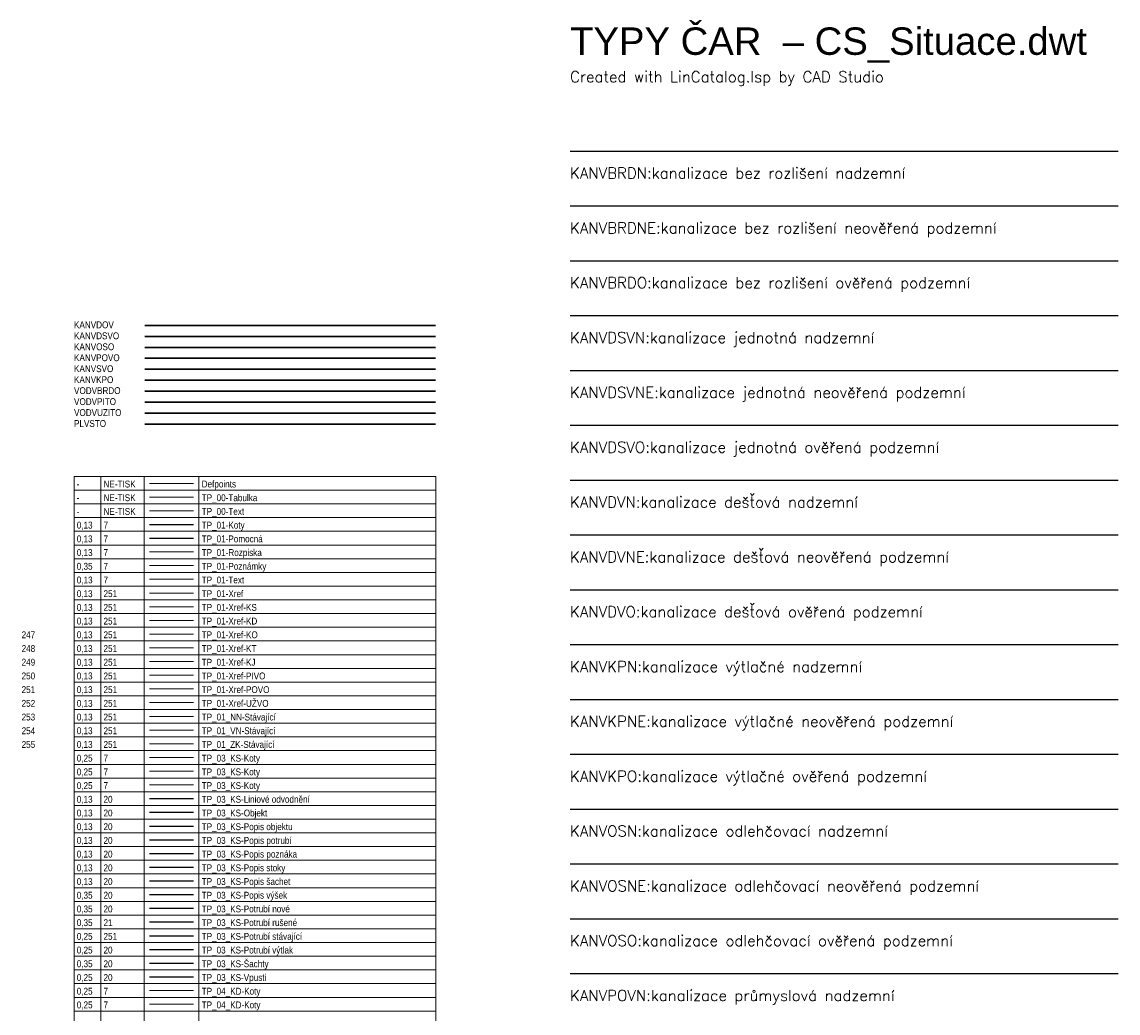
# Paper-space layout 'TP' of a CAD drawing. Header units: metres. Extents: x 616 to 1245, y -264 to 475.
# Tile 6 of 6: x 1045 to 1245, y 294 to 475. Entities that reach past the tile are written whole.
import ezdxf

# ---------------------------------------------------------------- set-up
doc = ezdxf.new("R2010")
doc.units = ezdxf.units.M
doc.layers.get('Defpoints').update_dxf_attribs({"color": 6, "lineweight": 5})
doc.layers.add('TP_00_Tabulka', color=7, linetype='Continuous', lineweight=5, plot=False)
doc.layers.add('TP_00_Text', color=7, linetype='Continuous', lineweight=5, plot=False)
for name, color, linetype in [('TP_01_Koty', 7, 'Continuous'), ('TP_01_Pomocná', 7, 'Continuous'), ('TP_03_KS-Liniové odvodnění', 20, 'Continuous'), ('TP_03_KS-Objekt', 20, 'Continuous'), ('TP_03_KS-Popis objektu', 20, 'Continuous'), ('TP_03_KS-Popis potrubí', 20, 'Continuous'), ('TP_03_KS-Popis poznámka', 20, 'Continuous'), ('TP_03_KS-Popis stoky', 20, 'Continuous'), ('TP_03_KS-Popis výšek', 20, 'Continuous'), ('TP_03_KS-Popis šachet', 20, 'Continuous'), ('TP_03_KS-Potrubí nové', 20, 'KANVSVO'), ('TP_03_KS-Potrubí rušené', 20, 'KANVSVO'), ('TP_03_KS-Potrubí stavající', 251, 'KANVSVO'), ('TP_03_KS-Potrubí výtlak', 20, 'KANVKPO'), ('TP_03_KS-Vpusti', 20, 'Continuous'), ('TP_03_KS-Šachty', 20, 'Continuous')]:
    doc.layers.add(name, color=color, linetype=linetype)
for name, color, linetype, lineweight in [('TP_01_Poznámky', 7, 'Continuous', 5), ('TP_01_Rozpiska', 7, 'Continuous', 5), ('TP_01_Text', 7, 'Continuous', 5), ('TP_01_Xref', 251, 'Continuous', 5), ('TP_01_Xref-KD', 251, 'Continuous', 5), ('TP_01_Xref-KJ', 251, 'Continuous', 5), ('TP_01_Xref-KO', 251, 'Continuous', 5), ('TP_01_Xref-KS', 251, 'Continuous', 5), ('TP_01_Xref-KT', 251, 'Continuous', 5), ('TP_01_Xref-PIVO', 251, 'Continuous', 5), ('TP_01_Xref-POVO', 251, 'Continuous', 5), ('TP_01_Xref-UŽVO', 251, 'Continuous', 5), ('TP_03_KS-Koty', 7, 'Continuous', 5), ('TP_04_KD-Koty', 7, 'Continuous', 5)]:
    doc.layers.add(name, color=color, linetype=linetype, lineweight=lineweight)
doc.styles.add('arial', font='arial.ttf', dxfattribs={"width": 0.8, "height": 1})
doc.styles.add('ROMANS', font='romans.shx')
doc.linetypes.add('KANVBRDN', pattern='A,2,-2,2,-6.5,[6,civil.shx,S=1,R=0,X=0,Y=0],-6.5', length=19)
doc.linetypes.add('KANVBRDNE', pattern='A,2,-1,1,-1,2,-6.5,[6,civil.shx,S=1,R=0,X=0,Y=0],-6.5', length=20)
doc.linetypes.add('KANVBRDO', pattern='A,7,-6.5,[6,civil.shx,S=1,R=0,X=0,Y=0],-6.5', length=20)
doc.linetypes.add('KANVDSVN', pattern='A,2,-2,2,-6.5,[7,civil.shx,S=1,R=0,X=0,Y=0],-6.5', length=19)
doc.linetypes.add('KANVDSVNE', pattern='A,2,-1,1,-1,2,-6.5,[7,civil.shx,S=1,R=0,X=0,Y=0],-6.5', length=20)
doc.linetypes.add('KANVDSVO', pattern='A,7,-6.5,[7,civil.shx,S=1,R=0,X=0,Y=0],-6.5', length=20)
doc.linetypes.add('KANVDVN', pattern='A,2,-2,2,-6.5,[8,civil.shx,S=1,R=0,X=0,Y=0],-6.5', length=19)
doc.linetypes.add('KANVDVNE', pattern='A,2,-1,1,-1,2,-6.5,[8,civil.shx,S=1,R=0,X=0,Y=0],-6.5', length=20)
doc.linetypes.add('KANVDVO', pattern='A,7,-6.5,[8,civil.shx,S=1,R=0,X=0,Y=0],-6.5', length=20)
doc.linetypes.add('KANVKPN', pattern='A,2,-2,2,-6.5,[12,civil.shx,S=1,R=0,X=0,Y=0],-6.5', length=19)
doc.linetypes.add('KANVKPNE', pattern='A,2,-1,1,-1,2,-6.5,[12,civil.shx,S=1,R=0,X=0,Y=0],-6.5', length=20)
doc.linetypes.add('KANVKPO', pattern='A,7,-6.5,[12,civil.shx,S=1,R=0,X=0,Y=0],-6.5', length=20)
doc.linetypes.add('KANVOSN', pattern='A,2,-2,2,-6.5,[11,civil.shx,S=1,R=0,X=0,Y=0],-6.5', length=19)
doc.linetypes.add('KANVOSNE', pattern='A,2,-1,1,-1,2,-6.5,[11,civil.shx,S=1,R=0,X=0,Y=0],-6.5', length=20)
doc.linetypes.add('KANVOSO', pattern='A,7,-6.5,[11,civil.shx,S=1,R=0,X=0,Y=0],-6.5', length=20)
doc.linetypes.add('KANVPOVN', pattern='A,2,-2,2,-6.5,[10,civil.shx,S=1,R=0,X=0,Y=0],-6.5', length=19)
doc.linetypes.add('KANVPOVO', pattern='A,7,-6.5,[10,civil.shx,S=1,R=0,X=0,Y=0],-6.5', length=20)
doc.linetypes.add('KANVSVO', pattern='A,7,-6.5,[9,civil.shx,S=1,R=0,X=0,Y=0],-6.5', length=20)
doc.linetypes.add('PLVSTO', pattern='A,7,-6.5,[15,civil.shx,S=1,R=0,X=0,Y=0],-6.5', length=20)
doc.linetypes.add('PRERUSENI', pattern='A,9,[100,cadkon.shx,S=0.5,R=0,X=0,Y=0],-2', length=11)
doc.linetypes.add('VODVBRDO', pattern='A,7,-6.5,[3,civil.shx,S=1,R=0,X=0,Y=0],-6.5', length=20)
doc.linetypes.add('VODVPITO', pattern='A,7,-6.5,[2,civil.shx,S=1,R=0,X=0,Y=0],-6.5', length=20)
doc.linetypes.add('VODVUZITO', pattern='A,7,-6.5,[1,civil.shx,S=1,R=0,X=0,Y=0],-6.5', length=20)

psp = doc.layouts.new('TP')

# ---------------------------------------------------------------- linework, layer by layer
at = {"linetype": 'KANVBRDN'}
psp.add_line((1144.607, 451.281), (1244.607, 451.281), dxfattribs=at)
at = {"linetype": 'KANVBRDNE'}
psp.add_line((1144.607, 441.281), (1244.607, 441.281), dxfattribs=at)
at = {"linetype": 'KANVBRDO'}
psp.add_line((1144.607, 431.281), (1244.607, 431.281), dxfattribs=at)
at = {"linetype": 'KANVDSVN'}
psp.add_line((1144.607, 421.281), (1244.607, 421.281), dxfattribs=at)
at = {"linetype": 'KANVDSVNE'}
psp.add_line((1144.607, 411.281), (1244.607, 411.281), dxfattribs=at)
at = {"linetype": 'KANVDSVO'}
psp.add_line((1144.607, 401.281), (1244.607, 401.281), dxfattribs=at)
at = {"linetype": 'KANVDVN'}
psp.add_line((1144.607, 391.281), (1244.607, 391.281), dxfattribs=at)
at = {"linetype": 'KANVDVNE'}
psp.add_line((1144.607, 381.281), (1244.607, 381.281), dxfattribs=at)
at = {"linetype": 'KANVDVO'}
psp.add_line((1144.607, 371.281), (1244.607, 371.281), dxfattribs=at)
at = {"linetype": 'KANVKPN'}
psp.add_line((1144.607, 361.281), (1244.607, 361.281), dxfattribs=at)
at = {"linetype": 'KANVKPNE'}
psp.add_line((1144.607, 351.281), (1244.607, 351.281), dxfattribs=at)
at = {"linetype": 'KANVKPO'}
psp.add_line((1144.607, 341.281), (1244.607, 341.281), dxfattribs=at)
at = {"linetype": 'KANVOSN'}
psp.add_line((1144.607, 331.281), (1244.607, 331.281), dxfattribs=at)
at = {"linetype": 'KANVOSNE'}
psp.add_line((1144.607, 321.281), (1244.607, 321.281), dxfattribs=at)
at = {"linetype": 'KANVOSO'}
psp.add_line((1144.607, 311.281), (1244.607, 311.281), dxfattribs=at)
at = {"linetype": 'KANVPOVN'}
psp.add_line((1144.607, 301.281), (1244.607, 301.281), dxfattribs=at)
at = {"linetype": 'KANVDVO', "const_width": 0.3}
psp.add_lwpolyline([(1066.977, 419.496), (1120.067, 419.496)], dxfattribs=at)
at = {"linetype": 'KANVDSVO', "const_width": 0.3}
psp.add_lwpolyline([(1066.977, 417.496), (1120.067, 417.496)], dxfattribs=at)
at = {"linetype": 'KANVOSO', "const_width": 0.3}
psp.add_lwpolyline([(1066.977, 415.496), (1120.067, 415.496)], dxfattribs=at)
at = {"linetype": 'KANVPOVO', "const_width": 0.3}
psp.add_lwpolyline([(1066.977, 413.496), (1120.067, 413.496)], dxfattribs=at)
at = {"linetype": 'KANVSVO', "const_width": 0.3}
psp.add_lwpolyline([(1066.977, 411.496), (1120.067, 411.496)], dxfattribs=at)
at = {"linetype": 'KANVKPO', "const_width": 0.3}
psp.add_lwpolyline([(1066.977, 409.496), (1120.067, 409.496)], dxfattribs=at)
at = {"linetype": 'VODVBRDO', "const_width": 0.3}
psp.add_lwpolyline([(1066.977, 407.496), (1120.067, 407.496)], dxfattribs=at)
at = {"linetype": 'VODVPITO', "const_width": 0.3}
psp.add_lwpolyline([(1066.977, 405.496), (1120.067, 405.496)], dxfattribs=at)
at = {"linetype": 'VODVUZITO', "const_width": 0.3}
psp.add_lwpolyline([(1066.977, 403.496), (1120.067, 403.496)], dxfattribs=at)
at = {"linetype": 'PLVSTO', "const_width": 0.3}
psp.add_lwpolyline([(1066.977, 401.496), (1120.067, 401.496)], dxfattribs=at)
at = {"layer": 'Defpoints'}
for points in [[(1067.895, 390.694), (1075.895, 390.694)], [(1067.895, 338.194), (1075.895, 338.194)], [(1067.895, 335.694), (1075.895, 335.694)], [(1067.895, 295.694), (1075.895, 295.694)]]:
    psp.add_lwpolyline(points, dxfattribs=at)
at = {"layer": 'TP_00_Tabulka'}
psp.add_lwpolyline([(1067.895, 388.194), (1075.895, 388.194)], dxfattribs=at)
at = {"layer": 'TP_00_Text'}
psp.add_lwpolyline([(1067.895, 385.694), (1075.895, 385.694)], dxfattribs=at)
at = {"layer": 'TP_01_Koty'}
psp.add_lwpolyline([(1067.895, 383.194), (1075.895, 383.194)], dxfattribs=at)
at = {"layer": 'TP_01_Pomocná'}
psp.add_lwpolyline([(1067.895, 380.694), (1075.895, 380.694)], dxfattribs=at)
at = {"layer": 'TP_01_Poznámky'}
psp.add_lwpolyline([(1067.895, 375.694), (1075.895, 375.694)], dxfattribs=at)
at = {"layer": 'TP_01_Rozpiska'}
for p, q in [((1054.096, -40.556), (1054.096, 391.944)), ((1058.98, -40.556), (1058.98, 391.944))]:
    psp.add_line(p, q, dxfattribs=at)
for points in [[(1054.096, 391.944), (1120.123, 391.944)], [(1066.895, 391.944), (1066.895, -40.556)], [(1076.895, 391.944), (1076.895, -40.556)], [(1120.123, 391.944), (1120.123, -40.556)], [(1054.096, 389.444), (1120.123, 389.444)], [(1054.096, 386.944), (1120.123, 386.944)], [(1054.096, 384.444), (1120.123, 384.444)], [(1054.096, 381.944), (1120.123, 381.944)], [(1054.096, 379.444), (1120.123, 379.444)], [(1067.895, 378.194), (1075.895, 378.194)], [(1054.096, 376.944), (1120.123, 376.944)], [(1054.096, 374.444), (1120.123, 374.444)], [(1054.096, 371.944), (1120.123, 371.944)], [(1054.096, 369.444), (1120.123, 369.444)], [(1054.096, 366.944), (1120.123, 366.944)], [(1054.096, 364.444), (1120.123, 364.444)], [(1054.096, 361.944), (1120.123, 361.944)], [(1054.096, 359.444), (1120.123, 359.444)], [(1054.096, 356.944), (1120.123, 356.944)], [(1054.096, 354.444), (1120.123, 354.444)], [(1054.096, 351.944), (1120.123, 351.944)], [(1054.096, 349.444), (1120.123, 349.444)], [(1054.096, 346.944), (1120.123, 346.944)], [(1054.096, 344.444), (1120.123, 344.444)], [(1054.096, 341.944), (1120.123, 341.944)], [(1054.096, 339.444), (1120.123, 339.444)], [(1054.096, 336.944), (1120.123, 336.944)], [(1054.096, 334.444), (1120.123, 334.444)], [(1054.096, 331.944), (1120.123, 331.944)], [(1054.096, 329.444), (1120.123, 329.444)], [(1054.096, 326.944), (1120.123, 326.944)], [(1054.096, 324.444), (1120.123, 324.444)], [(1054.096, 321.944), (1120.123, 321.944)], [(1054.096, 319.444), (1120.123, 319.444)], [(1054.096, 316.944), (1120.123, 316.944)], [(1054.096, 314.444), (1120.123, 314.444)], [(1054.096, 311.944), (1120.123, 311.944)], [(1054.096, 309.444), (1120.123, 309.444)], [(1054.096, 306.944), (1120.123, 306.944)], [(1054.096, 304.444), (1120.123, 304.444)], [(1054.096, 301.944), (1120.123, 301.944)], [(1054.096, 299.444), (1120.123, 299.444)], [(1054.096, 296.944), (1120.123, 296.944)], [(1054.096, 294.444), (1120.123, 294.444)]]:
    psp.add_lwpolyline(points, dxfattribs=at)
at = {"layer": 'TP_01_Text'}
psp.add_lwpolyline([(1067.895, 373.194), (1075.895, 373.194)], dxfattribs=at)
at = {"layer": 'TP_01_Xref'}
psp.add_lwpolyline([(1067.895, 370.694), (1075.895, 370.694)], dxfattribs=at)
at = {"layer": 'TP_01_Xref-KD'}
psp.add_lwpolyline([(1067.895, 365.694), (1075.895, 365.694)], dxfattribs=at)
at = {"layer": 'TP_01_Xref-KJ'}
psp.add_lwpolyline([(1067.895, 358.194), (1075.895, 358.194)], dxfattribs=at)
at = {"layer": 'TP_01_Xref-KO'}
psp.add_lwpolyline([(1067.895, 363.194), (1075.895, 363.194)], dxfattribs=at)
at = {"layer": 'TP_01_Xref-KS'}
psp.add_lwpolyline([(1067.895, 368.194), (1075.895, 368.194)], dxfattribs=at)
at = {"layer": 'TP_01_Xref-KT'}
psp.add_lwpolyline([(1067.895, 360.694), (1075.895, 360.694)], dxfattribs=at)
at = {"layer": 'TP_01_Xref-PIVO'}
for points in [[(1067.895, 355.694), (1075.895, 355.694)], [(1067.895, 348.194), (1075.895, 348.194)]]:
    psp.add_lwpolyline(points, dxfattribs=at)
at = {"layer": 'TP_01_Xref-POVO'}
for points in [[(1067.895, 353.194), (1075.895, 353.194)], [(1067.895, 345.694), (1075.895, 345.694)]]:
    psp.add_lwpolyline(points, dxfattribs=at)
at = {"layer": 'TP_01_Xref-UŽVO'}
for points in [[(1067.895, 350.694), (1075.895, 350.694)], [(1067.895, 343.194), (1075.895, 343.194)]]:
    psp.add_lwpolyline(points, dxfattribs=at)
at = {"layer": 'TP_03_KS-Koty'}
psp.add_lwpolyline([(1067.895, 340.694), (1075.895, 340.694)], dxfattribs=at)
at = {"layer": 'TP_03_KS-Liniové odvodnění'}
psp.add_lwpolyline([(1067.895, 333.194), (1075.895, 333.194)], dxfattribs=at)
at = {"layer": 'TP_03_KS-Objekt'}
psp.add_lwpolyline([(1067.895, 330.694), (1075.895, 330.694)], dxfattribs=at)
at = {"layer": 'TP_03_KS-Popis objektu'}
psp.add_lwpolyline([(1067.895, 328.194), (1075.895, 328.194)], dxfattribs=at)
at = {"layer": 'TP_03_KS-Popis potrubí'}
psp.add_lwpolyline([(1067.895, 325.694), (1075.895, 325.694)], dxfattribs=at)
at = {"layer": 'TP_03_KS-Popis poznámka'}
psp.add_lwpolyline([(1067.895, 323.194), (1075.895, 323.194)], dxfattribs=at)
at = {"layer": 'TP_03_KS-Popis stoky'}
psp.add_lwpolyline([(1067.895, 320.694), (1075.895, 320.694)], dxfattribs=at)
at = {"layer": 'TP_03_KS-Popis výšek'}
psp.add_lwpolyline([(1067.895, 315.694), (1075.895, 315.694)], dxfattribs=at)
at = {"layer": 'TP_03_KS-Popis šachet'}
psp.add_lwpolyline([(1067.895, 318.194), (1075.895, 318.194)], dxfattribs=at)
at = {"layer": 'TP_03_KS-Potrubí nové'}
psp.add_lwpolyline([(1067.895, 313.194), (1075.895, 313.194)], dxfattribs=at)
at = {"layer": 'TP_03_KS-Potrubí rušené'}
psp.add_lwpolyline([(1067.895, 310.694), (1075.895, 310.694)], dxfattribs=at)
at = {"layer": 'TP_03_KS-Potrubí stavající'}
psp.add_lwpolyline([(1067.895, 308.194), (1075.895, 308.194)], dxfattribs=at)
at = {"layer": 'TP_03_KS-Potrubí výtlak'}
psp.add_lwpolyline([(1067.895, 305.694), (1075.895, 305.694)], dxfattribs=at)
at = {"layer": 'TP_03_KS-Vpusti'}
psp.add_lwpolyline([(1067.895, 300.694), (1075.895, 300.694)], dxfattribs=at)
at = {"layer": 'TP_03_KS-Šachty'}
psp.add_lwpolyline([(1067.895, 303.194), (1075.895, 303.194)], dxfattribs=at)
at = {"layer": 'TP_04_KD-Koty'}
psp.add_lwpolyline([(1067.895, 298.194), (1075.895, 298.194)], dxfattribs=at)

# ---------------------------------------------------------------- texts
at = {"linetype": 'PRERUSENI', "style": 'arial'}
psp.add_text('TYPY ČAR  – CS_Situace.dwt', height=5, dxfattribs=at).set_placement((1144.607, 468.846))
at = {"style": 'ROMANS'}
psp.add_text('Created with LinCatalog.lsp by CAD Studio', height=2, dxfattribs=at).set_placement((1144.607, 463.846))
at = {"color": 5, "linetype": 'KANVBRDN', "style": 'ROMANS'}
psp.add_text('KANVBRDN:kanalizace bez rozlišení nadzemní', height=2, dxfattribs=at).set_placement((1144.607, 446.281))
at = {"color": 5, "linetype": 'KANVBRDNE', "style": 'ROMANS'}
psp.add_text('KANVBRDNE:kanalizace bez rozlišení neověřená podzemní', height=2, dxfattribs=at).set_placement((1144.607, 436.281))
at = {"color": 5, "linetype": 'KANVBRDO', "style": 'ROMANS'}
psp.add_text('KANVBRDO:kanalizace bez rozlišení ověřená podzemní', height=2, dxfattribs=at).set_placement((1144.607, 426.281))
at = {"style": 'arial', "width": 0.85}
for s, p in [('KANVDOV', (1054.096, 418.978)), ('KANVDSVO', (1054.096, 416.978)), ('KANVOSO', (1054.096, 414.978)), ('KANVPOVO', (1054.096, 412.978)), ('KANVSVO', (1054.096, 410.978)), ('KANVKPO', (1054.096, 408.978)), ('VODVBRDO', (1054.096, 406.978)), ('VODVPITO', (1054.096, 404.978)), ('VODVUZITO', (1054.096, 402.978)), ('PLVSTO', (1054.096, 400.978)), ('-', (1054.596, 389.944)), ('NE-TISK', (1059.48, 389.944)), ('NE-TISK', (1059.48, 387.444)), ('-', (1054.596, 387.444)), ('NE-TISK', (1059.48, 384.944)), ('-', (1054.596, 384.944)), ('0,13', (1054.596, 382.444)), ('7', (1059.48, 382.444)), ('0,13', (1054.596, 379.944)), ('7', (1059.48, 379.944)), ('0,13', (1054.596, 377.444)), ('7', (1059.48, 377.444)), ('0,35', (1054.596, 374.944)), ('7', (1059.48, 374.944)), ('0,13', (1054.596, 372.444)), ('7', (1059.48, 372.444)), ('0,13', (1054.596, 369.944)), ('251', (1059.48, 369.944)), ('0,13', (1054.596, 367.444)), ('251', (1059.48, 367.444)), ('0,13', (1054.596, 364.944)), ('251', (1059.48, 364.944)), ('0,13', (1054.596, 362.444)), ('251', (1059.48, 362.444)), ('248', (1044.532, 359.944)), ('0,13', (1054.596, 359.944)), ('251', (1059.48, 359.944)), ('0,13', (1054.596, 357.444)), ('251', (1059.48, 357.444)), ('0,13', (1054.596, 354.944)), ('251', (1059.48, 354.944)), ('0,13', (1054.596, 352.444)), ('251', (1059.48, 352.444)), ('0,13', (1054.596, 349.944)), ('251', (1059.48, 349.944)), ('0,13', (1054.596, 347.444)), ('251', (1059.48, 347.444)), ('0,13', (1054.596, 344.944)), ('251', (1059.48, 344.944)), ('0,13', (1054.596, 342.444)), ('251', (1059.48, 342.444)), ('0,25', (1054.596, 339.944)), ('7', (1059.48, 339.944)), ('0,13', (1054.596, 332.444)), ('20', (1059.48, 332.444)), ('0,13', (1054.596, 329.944)), ('20', (1059.48, 329.944)), ('0,13', (1054.596, 327.444)), ('20', (1059.48, 327.444)), ('0,13', (1054.596, 324.944)), ('20', (1059.48, 324.944)), ('0,13', (1054.596, 322.444)), ('20', (1059.48, 322.444)), ('0,13', (1054.596, 319.944)), ('20', (1059.48, 319.944)), ('0,13', (1054.596, 317.444)), ('20', (1059.48, 317.444)), ('0,35', (1054.596, 314.944)), ('20', (1059.48, 314.944)), ('0,35', (1054.596, 312.444)), ('20', (1059.48, 312.444)), ('0,35', (1054.596, 309.944)), ('21', (1059.48, 309.944)), ('0,25', (1054.596, 307.444)), ('251', (1059.48, 307.444)), ('0,25', (1054.596, 304.944)), ('20', (1059.48, 304.944)), ('0,35', (1054.596, 302.444)), ('20', (1059.48, 302.444)), ('0,25', (1054.596, 299.944)), ('20', (1059.48, 299.944)), ('0,25', (1054.596, 297.444)), ('7', (1059.48, 297.444))]:
    psp.add_text(s, height=1.25, dxfattribs=at).set_placement(p)
at = {"color": 5, "linetype": 'KANVDSVN', "style": 'ROMANS'}
psp.add_text('KANVDSVN:kanalizace jednotná nadzemní', height=2, dxfattribs=at).set_placement((1144.607, 416.281))
at = {"color": 5, "linetype": 'KANVDSVNE', "style": 'ROMANS'}
psp.add_text('KANVDSVNE:kanalizace jednotná neověřená podzemní', height=2, dxfattribs=at).set_placement((1144.607, 406.281))
at = {"color": 5, "linetype": 'KANVDSVO', "style": 'ROMANS'}
psp.add_text('KANVDSVO:kanalizace jednotná ověřená podzemní', height=2, dxfattribs=at).set_placement((1144.607, 396.281))
at = {"color": 5, "linetype": 'KANVDVN', "style": 'ROMANS'}
psp.add_text('KANVDVN:kanalizace dešťová nadzemní', height=2, dxfattribs=at).set_placement((1144.607, 386.281))
at = {"color": 5, "linetype": 'KANVDVNE', "style": 'ROMANS'}
psp.add_text('KANVDVNE:kanalizace dešťová neověřená podzemní', height=2, dxfattribs=at).set_placement((1144.607, 376.281))
at = {"color": 5, "linetype": 'KANVDVO', "style": 'ROMANS'}
psp.add_text('KANVDVO:kanalizace dešťová ověřená podzemní', height=2, dxfattribs=at).set_placement((1144.607, 366.281))
at = {"color": 247, "style": 'arial', "width": 0.85}
psp.add_text('247', height=1.25, dxfattribs=at).set_placement((1044.532, 362.444))
at = {"color": 249, "style": 'arial', "width": 0.85}
psp.add_text('249', height=1.25, dxfattribs=at).set_placement((1044.532, 357.444))
at = {"color": 5, "linetype": 'KANVKPN', "style": 'ROMANS'}
psp.add_text('KANVKPN:kanalizace výtlačné nadzemní', height=2, dxfattribs=at).set_placement((1144.607, 356.281))
at = {"color": 250, "style": 'arial', "width": 0.85}
psp.add_text('250', height=1.25, dxfattribs=at).set_placement((1044.532, 354.944))
at = {"color": 251, "style": 'arial', "width": 0.85}
psp.add_text('251', height=1.25, dxfattribs=at).set_placement((1044.532, 352.444))
at = {"color": 252, "style": 'arial', "width": 0.85}
psp.add_text('252', height=1.25, dxfattribs=at).set_placement((1044.532, 349.944))
at = {"color": 253, "style": 'arial', "width": 0.85}
psp.add_text('253', height=1.25, dxfattribs=at).set_placement((1044.532, 347.444))
at = {"color": 5, "linetype": 'KANVKPNE', "style": 'ROMANS'}
psp.add_text('KANVKPNE:kanalizace výtlačné neověřená podzemní', height=2, dxfattribs=at).set_placement((1144.607, 346.281))
at = {"color": 254, "style": 'arial', "width": 0.85}
psp.add_text('254', height=1.25, dxfattribs=at).set_placement((1044.532, 344.944))
at = {"color": 255, "style": 'arial', "width": 0.85}
psp.add_text('255', height=1.25, dxfattribs=at).set_placement((1044.532, 342.444))
at = {"color": 5, "linetype": 'KANVKPO', "style": 'ROMANS'}
psp.add_text('KANVKPO:kanalizace výtlačné ověřená podzemní', height=2, dxfattribs=at).set_placement((1144.607, 336.281))
at = {"color": 5, "linetype": 'KANVOSN', "style": 'ROMANS'}
psp.add_text('KANVOSN:kanalizace odlehčovací nadzemní', height=2, dxfattribs=at).set_placement((1144.607, 326.281))
at = {"color": 5, "linetype": 'KANVOSNE', "style": 'ROMANS'}
psp.add_text('KANVOSNE:kanalizace odlehčovací neověřená podzemní', height=2, dxfattribs=at).set_placement((1144.607, 316.281))
at = {"color": 5, "linetype": 'KANVOSO', "style": 'ROMANS'}
psp.add_text('KANVOSO:kanalizace odlehčovací ověřená podzemní', height=2, dxfattribs=at).set_placement((1144.607, 306.281))
at = {"color": 5, "linetype": 'KANVPOVN', "style": 'ROMANS'}
psp.add_text('KANVPOVN:kanalizace průmyslová nadzemní', height=2, dxfattribs=at).set_placement((1144.607, 296.281))
at = {"layer": 'Defpoints', "style": 'arial', "width": 0.85}
for s, p in [('Defpoints', (1077.395, 389.944)), ('0,25', (1054.596, 337.444)), ('7', (1059.48, 337.444)), ('TP_03_KS-Koty', (1077.395, 337.444)), ('0,25', (1054.596, 334.944)), ('7', (1059.48, 334.944)), ('TP_03_KS-Koty', (1077.395, 334.944)), ('0,25', (1054.596, 294.944)), ('7', (1059.48, 294.944)), ('TP_04_KD-Koty', (1077.395, 294.944))]:
    psp.add_text(s, height=1.25, dxfattribs=at).set_placement(p)
at = {"layer": 'TP_00_Tabulka', "style": 'arial', "width": 0.85}
psp.add_text('TP_00-Tabulka', height=1.25, dxfattribs=at).set_placement((1077.395, 387.444))
at = {"layer": 'TP_00_Text', "style": 'arial', "width": 0.85}
psp.add_text('TP_00-Text', height=1.25, dxfattribs=at).set_placement((1077.395, 384.944))
at = {"layer": 'TP_01_Koty', "style": 'arial', "width": 0.85}
psp.add_text('TP_01-Koty', height=1.25, dxfattribs=at).set_placement((1077.395, 382.444))
at = {"layer": 'TP_01_Pomocná', "style": 'arial', "width": 0.85}
psp.add_text('TP_01-Pomocná', height=1.25, dxfattribs=at).set_placement((1077.395, 379.944))
at = {"layer": 'TP_01_Poznámky', "style": 'arial', "width": 0.85}
psp.add_text('TP_01-Poznámky', height=1.25, dxfattribs=at).set_placement((1077.395, 374.944))
at = {"layer": 'TP_01_Rozpiska', "style": 'arial', "width": 0.85}
psp.add_text('TP_01-Rozpiska', height=1.25, dxfattribs=at).set_placement((1077.395, 377.444))
at = {"layer": 'TP_01_Text', "style": 'arial', "width": 0.85}
psp.add_text('TP_01-Text', height=1.25, dxfattribs=at).set_placement((1077.395, 372.444))
at = {"layer": 'TP_01_Xref', "style": 'arial', "width": 0.85}
psp.add_text('TP_01-Xref', height=1.25, dxfattribs=at).set_placement((1077.395, 369.944))
at = {"layer": 'TP_01_Xref-KD', "style": 'arial', "width": 0.85}
psp.add_text('TP_01-Xref-KD', height=1.25, dxfattribs=at).set_placement((1077.395, 364.944))
at = {"layer": 'TP_01_Xref-KJ', "style": 'arial', "width": 0.85}
psp.add_text('TP_01-Xref-KJ', height=1.25, dxfattribs=at).set_placement((1077.395, 357.444))
at = {"layer": 'TP_01_Xref-KO', "style": 'arial', "width": 0.85}
psp.add_text('TP_01-Xref-KO', height=1.25, dxfattribs=at).set_placement((1077.395, 362.444))
at = {"layer": 'TP_01_Xref-KS', "style": 'arial', "width": 0.85}
psp.add_text('TP_01-Xref-KS', height=1.25, dxfattribs=at).set_placement((1077.395, 367.444))
at = {"layer": 'TP_01_Xref-KT', "style": 'arial', "width": 0.85}
psp.add_text('TP_01-Xref-KT', height=1.25, dxfattribs=at).set_placement((1077.395, 359.944))
at = {"layer": 'TP_01_Xref-PIVO', "style": 'arial', "width": 0.85}
for s, p in [('TP_01-Xref-PIVO', (1077.395, 354.944)), ('TP_01_NN-Stávající', (1077.395, 347.444))]:
    psp.add_text(s, height=1.25, dxfattribs=at).set_placement(p)
at = {"layer": 'TP_01_Xref-POVO', "style": 'arial', "width": 0.85}
for s, p in [('TP_01-Xref-POVO', (1077.395, 352.444)), ('TP_01_VN-Stávající', (1077.395, 344.944))]:
    psp.add_text(s, height=1.25, dxfattribs=at).set_placement(p)
at = {"layer": 'TP_01_Xref-UŽVO', "style": 'arial', "width": 0.85}
for s, p in [('TP_01-Xref-UŽVO', (1077.395, 349.944)), ('TP_01_ZK-Stávající', (1077.395, 342.444))]:
    psp.add_text(s, height=1.25, dxfattribs=at).set_placement(p)
at = {"layer": 'TP_03_KS-Koty', "style": 'arial', "width": 0.85}
psp.add_text('TP_03_KS-Koty', height=1.25, dxfattribs=at).set_placement((1077.395, 339.944))
at = {"layer": 'TP_03_KS-Liniové odvodnění', "style": 'arial', "width": 0.85}
psp.add_text('TP_03_KS-Liniové odvodnění', height=1.25, dxfattribs=at).set_placement((1077.395, 332.444))
at = {"layer": 'TP_03_KS-Objekt', "style": 'arial', "width": 0.85}
psp.add_text('TP_03_KS-Objekt', height=1.25, dxfattribs=at).set_placement((1077.395, 329.944))
at = {"layer": 'TP_03_KS-Popis objektu', "style": 'arial', "width": 0.85}
psp.add_text('TP_03_KS-Popis objektu', height=1.25, dxfattribs=at).set_placement((1077.395, 327.444))
at = {"layer": 'TP_03_KS-Popis potrubí', "style": 'arial', "width": 0.85}
psp.add_text('TP_03_KS-Popis potrubí', height=1.25, dxfattribs=at).set_placement((1077.395, 324.944))
at = {"layer": 'TP_03_KS-Popis poznámka', "style": 'arial', "width": 0.85}
psp.add_text('TP_03_KS-Popis poznáka', height=1.25, dxfattribs=at).set_placement((1077.395, 322.444))
at = {"layer": 'TP_03_KS-Popis stoky', "style": 'arial', "width": 0.85}
psp.add_text('TP_03_KS-Popis stoky', height=1.25, dxfattribs=at).set_placement((1077.395, 319.944))
at = {"layer": 'TP_03_KS-Popis výšek', "style": 'arial', "width": 0.85}
psp.add_text('TP_03_KS-Popis výšek', height=1.25, dxfattribs=at).set_placement((1077.395, 314.944))
at = {"layer": 'TP_03_KS-Popis šachet', "style": 'arial', "width": 0.85}
psp.add_text('TP_03_KS-Popis šachet', height=1.25, dxfattribs=at).set_placement((1077.395, 317.444))
at = {"layer": 'TP_03_KS-Potrubí nové', "style": 'arial', "width": 0.85}
psp.add_text('TP_03_KS-Potrubí nové', height=1.25, dxfattribs=at).set_placement((1077.395, 312.444))
at = {"layer": 'TP_03_KS-Potrubí rušené', "style": 'arial', "width": 0.85}
psp.add_text('TP_03_KS-Potrubí rušené', height=1.25, dxfattribs=at).set_placement((1077.395, 309.944))
at = {"layer": 'TP_03_KS-Potrubí stavající', "style": 'arial', "width": 0.85}
psp.add_text('TP_03_KS-Potrubí stávající', height=1.25, dxfattribs=at).set_placement((1077.395, 307.444))
at = {"layer": 'TP_03_KS-Potrubí výtlak', "style": 'arial', "width": 0.85}
psp.add_text('TP_03_KS-Potrubí výtlak', height=1.25, dxfattribs=at).set_placement((1077.395, 304.944))
at = {"layer": 'TP_03_KS-Vpusti', "style": 'arial', "width": 0.85}
psp.add_text('TP_03_KS-Vpusti', height=1.25, dxfattribs=at).set_placement((1077.395, 299.944))
at = {"layer": 'TP_03_KS-Šachty', "style": 'arial', "width": 0.85}
psp.add_text('TP_03_KS-Šachty', height=1.25, dxfattribs=at).set_placement((1077.395, 302.444))
at = {"layer": 'TP_04_KD-Koty', "style": 'arial', "width": 0.85}
psp.add_text('TP_04_KD-Koty', height=1.25, dxfattribs=at).set_placement((1077.395, 297.444))

doc.saveas('drawing.dxf')
